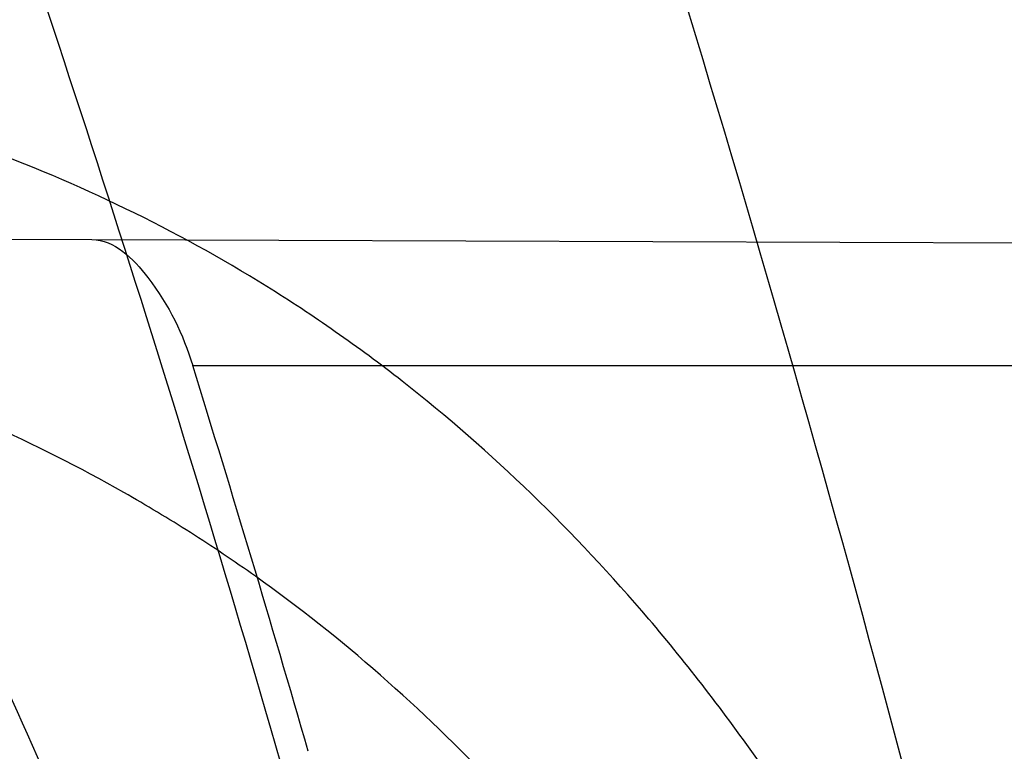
# Model space of a CAD drawing. Header units: millimetres. Extents: x 0 to 297, y 0 to 210.
# Tile 97 of 256: x 143.472 to 143.4924, y 93.5254 to 93.5405. Entities that reach past the tile are written whole.
import ezdxf

# ---------------------------------------------------------------- set-up
doc = ezdxf.new("R2010")
doc.units = ezdxf.units.MM
doc.header["$LTSCALE"] = 16.335
doc.layers.get('0').update_dxf_attribs({"linetype": 'CONTINUOUS'})
for name, color, linetype in [('01_GLOBAL', 7, 'CONTINUOUS'), ('INTFCLR_1', 7, 'CONTINUOUS'), ('INTFCLR_144815', 7, 'CONTINUOUS')]:
    doc.layers.add(name, color=color, linetype=linetype)

msp = doc.modelspace()

# ---------------------------------------------------------------- linework, layer by layer
at = {"color": 7, "linetype": 'Continuous'}
msp.add_circle((144.2368034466, 92.193132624), 3.04, dxfattribs=at)
at = {"color": 9, "linetype": 'Continuous'}
msp.add_arc((144.2368034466, 92.193132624), 3.001038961, 92.9674534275, 177.0325465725, dxfattribs=at)
at = {"layer": '01_GLOBAL', "color": 7, "linetype": 'Continuous'}
msp.add_circle((144.2368034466, 92.193132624), 3.08, dxfattribs=at)
at = {"layer": 'INTFCLR_1', "color": 6, "linetype": 'Continuous'}
msp.add_line((143.4103485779, 93.53619121), (143.4735235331, 93.5359706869), dxfattribs=at)
at = {"layer": 'INTFCLR_1', "color": 9, "linetype": 'Continuous'}
for p, q in [((143.4735235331, 93.5359706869), (143.543664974, 93.53572584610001)), ((143.4756137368, 93.5333562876), (143.5442669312, 93.5333562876))]:
    msp.add_line(p, q, dxfattribs=at)
at = {"layer": 'INTFCLR_1', "color": 6, "linetype": 'Continuous'}
for centre, radius, start, end in [((143.076579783, 93.4093562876), 0.4827613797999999, 270, 90.00000002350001), ((143.076579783, 93.4093562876), 0.4587930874, 270, 90.00000002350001), ((143.0759183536, 93.40935904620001), 0.4184874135, 16.0920984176, 17.2354244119)]:
    msp.add_arc(centre, radius, start, end, dxfattribs=at)
at = {"layer": 'INTFCLR_1', "color": 9, "linetype": 'Continuous'}
msp.add_arc((143.076579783, 93.4093562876), 0.417241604, 15.0858372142, 18.3537618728, dxfattribs=at)
for points, knots in [([(143.505791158, 93.2600745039), (143.5067409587, 93.2626590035), (143.5086022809, 93.26787776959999), (143.5121486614, 93.2784613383), (143.5179028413, 93.2974584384), (143.5232385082, 93.319755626), (143.5267617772, 93.3396835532), (143.5282429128, 93.3498591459), (143.5290073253, 93.35574456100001), (143.5307716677, 93.37052008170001), (143.5326049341, 93.3957667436), (143.5323109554, 93.4255533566), (143.5309256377, 93.444856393), (143.5300542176, 93.4537694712), (143.5294126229, 93.45969752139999), (143.5274302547, 93.4756973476), (143.5229291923, 93.50131752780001), (143.5164430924, 93.5263308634), (143.5118037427, 93.5411769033), (143.5100588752, 93.5464871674), (143.5074043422, 93.5543094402), (143.501415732, 93.57066310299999), (143.4910739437, 93.59466517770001), (143.4792964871, 93.6173411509), (143.4710860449, 93.6312983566), (143.4672487, 93.637511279), (143.4646994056, 93.64156113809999), (143.4578048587, 93.6522122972), (143.446251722, 93.6685591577), (143.4302039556, 93.688459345), (143.4166114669, 93.7033760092), (143.4071163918, 93.7129106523), (143.4018664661, 93.7179588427), (143.3945821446, 93.7247669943), (143.3843862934, 93.7336815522), (143.373349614, 93.7423309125), (143.3667450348, 93.7470278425), (143.3640805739, 93.74883137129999), (143.3625174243, 93.7498684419), (143.360134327, 93.7513983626), (143.3576340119, 93.7529030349), (143.3554317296, 93.7540584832), (143.3541938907, 93.75463331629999), (143.3532081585, 93.75498488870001), (143.3525262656, 93.7551440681), (143.3519536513, 93.75505755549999), (143.3518421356, 93.7545186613), (143.35211692, 93.75392300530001), (143.35259409, 93.7530975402), (143.3533650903, 93.7520584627), (143.354392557, 93.75079155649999), (143.3556852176, 93.7493056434), (143.3572290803, 93.7475999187), (143.358673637, 93.7460457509), (143.3599466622, 93.7446920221), (143.3621637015, 93.7423493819), (143.3658426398, 93.73850358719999), (143.3733257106, 93.73065133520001), (143.3814986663, 93.7218418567), (143.3889438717, 93.71342202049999), (143.3935459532, 93.708067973), (143.4009463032, 93.699278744), (143.4122758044, 93.6850353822), (143.4271285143, 93.6643128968), (143.4378788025, 93.6473958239), (143.4449171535, 93.6353542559), (143.4496927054, 93.62688497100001), (143.457931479, 93.6114260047), (143.4689344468, 93.588081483), (143.4765250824, 93.5686183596), (143.480055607, 93.5585271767)], [0, 0, 0, 0, 0.0103790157, 0.0208837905, 0.0420711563, 0.0851838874, 0.1071959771, 0.1183352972, 0.1239410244, 0.1295662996, 0.174425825, 0.2192336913, 0.2417180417, 0.247353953, 0.2529903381, 0.2641931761, 0.3081223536, 0.3509244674, 0.3614867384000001, 0.3667496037, 0.3719933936, 0.3926231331, 0.4323811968, 0.4704128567, 0.4888542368, 0.4934078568, 0.4979383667, 0.5068920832, 0.5412323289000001, 0.5733304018, 0.6031976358, 0.6172527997, 0.6240454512, 0.6306500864, 0.6548352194, 0.6750684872, 0.6834752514, 0.6853781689, 0.6871962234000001, 0.6905460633, 0.6960524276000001, 0.6981915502, 0.6999110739, 0.7012078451, 0.7020914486, 0.7026255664, 0.703100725, 0.7038824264, 0.7050749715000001, 0.7066970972, 0.7087489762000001, 0.7112252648, 0.7141188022, 0.7174211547, 0.7192230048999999, 0.7211233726, 0.7295789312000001, 0.7392839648, 0.7620096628, 0.7748693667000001, 0.7816473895, 0.7886214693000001, 0.8181786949, 0.8502212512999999, 0.8846823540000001, 0.8936821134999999, 0.9027944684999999, 0.9213301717, 0.9597016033, 1, 1, 1, 1]), ([(143.3574002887, 93.7533562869), (143.3579828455, 93.753356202), (143.360948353, 93.7521830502), (143.3643531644, 93.7501915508), (143.3676585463, 93.7481125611), (143.3692467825, 93.74707786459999), (143.3719545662, 93.74527944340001), (143.378664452, 93.7405994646), (143.3898825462, 93.7319854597), (143.4002548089, 93.7231045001), (143.4076654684, 93.7163228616), (143.4130031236, 93.71129788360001), (143.422653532, 93.7018115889), (143.4364709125, 93.68697153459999), (143.4527894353, 93.66717079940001), (143.4645442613, 93.65089855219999), (143.4715593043, 93.6402954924), (143.474151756, 93.63626614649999), (143.4780526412, 93.63008701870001), (143.4863962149, 93.616211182), (143.4983688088, 93.5936629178), (143.5088888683, 93.5697819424), (143.5149812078, 93.55350851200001), (143.5176807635, 93.5457272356), (143.5194547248, 93.5404463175), (143.524169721, 93.5256878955), (143.5307635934, 93.5008186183), (143.5353421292, 93.4753316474), (143.5373581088, 93.459416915), (143.5380104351, 93.45352171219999), (143.5388963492, 93.444658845), (143.5403047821, 93.42546452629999), (143.5406037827, 93.3958405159), (143.5387395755, 93.3707344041), (143.5369460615, 93.35604353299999), (143.5361688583, 93.3501906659), (143.5346627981, 93.3400704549), (143.5310794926, 93.320247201), (143.5256534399, 93.29807146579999), (143.5198047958, 93.2791850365), (143.5161994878, 93.2686605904), (143.5143072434, 93.26347094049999), (143.5133416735, 93.2609008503)], [0, 0, 0, 0, 0.0031306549, 0.0166311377, 0.0214593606, 0.0240790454, 0.0268205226, 0.0389267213, 0.0680356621, 0.1027866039, 0.1122691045, 0.1220183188, 0.1421809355, 0.1849822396, 0.2309158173, 0.2799873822, 0.2927706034, 0.2992370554, 0.3057353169, 0.3320403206, 0.3862319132, 0.4428084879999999, 0.4721383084, 0.4795908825, 0.487069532, 0.5020757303, 0.5628487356, 0.6251729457, 0.6410612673, 0.6490543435, 0.6570463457, 0.6889269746, 0.7524526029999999, 0.8160592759, 0.8240370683, 0.8319876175, 0.8477879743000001, 0.8790177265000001, 0.9402188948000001, 0.970317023, 0.9852457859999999, 1, 1, 1, 1]), ([(143.4782142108, 93.50819878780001), (143.4778432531, 93.5096205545), (143.4772516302, 93.51174120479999), (143.4763913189, 93.514540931), (143.4750599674, 93.518613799), (143.4728492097, 93.52448151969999), (143.4701809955, 93.5300898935), (143.4682125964, 93.5336103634), (143.4668805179, 93.5358474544), (143.4644747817, 93.5395185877), (143.4606652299, 93.5442955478), (143.456701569, 93.5479943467), (143.453888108, 93.55013812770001), (143.4519718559, 93.5514809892), (143.4484919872, 93.5536262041), (143.4431212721, 93.5561295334), (143.4379877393, 93.5577163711), (143.4344326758, 93.55855592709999), (143.4319715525, 93.5590694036), (143.4275405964, 93.5598310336), (143.420994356, 93.5605391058), (143.4142890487, 93.5608813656), (143.4094678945, 93.5609917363), (143.4066374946, 93.561024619), (143.4023062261, 93.5610470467), (143.3957460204, 93.5609864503), (143.3869266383, 93.56079886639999), (143.3810082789, 93.5606392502), (143.3780296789, 93.56055109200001)], [0, 0, 0, 0, 0.0346278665, 0.051871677, 0.0690216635, 0.135606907, 0.1994957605, 0.215141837, 0.2306514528, 0.2608466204, 0.3185308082, 0.3741944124, 0.3880448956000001, 0.4018755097, 0.4293241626, 0.4842905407, 0.5409817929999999, 0.5556132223, 0.5703744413, 0.6002237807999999, 0.6615312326, 0.7254044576, 0.7584008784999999, 0.7751754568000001, 0.7921112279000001, 0.8604747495, 0.9297738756, 1, 1, 1, 1]), ([(143.480055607, 93.5585271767), (143.4837259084, 93.5480364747), (143.4903909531, 93.5264789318), (143.4967360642, 93.4987698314), (143.4998687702, 93.480263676), (143.5011284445, 93.4715333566), (143.5019170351, 93.4656589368), (143.5038463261, 93.4494766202), (143.5057008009, 93.4227915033), (143.5054397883, 93.39601168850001), (143.5044671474, 93.37963975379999), (143.504022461, 93.3736652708), (143.5032714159, 93.3647734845), (143.5012002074, 93.34583974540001), (143.4963788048, 93.31729318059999), (143.49048443, 93.2935876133), (143.4864832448, 93.279982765), (143.4848602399, 93.2746477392), (143.4819377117, 93.26549629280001), (143.4757637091, 93.2478316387), (143.4658991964, 93.2237526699), (143.4557508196, 93.2030768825), (143.4492053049, 93.1910087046), (143.4468307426, 93.1867521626), (143.4433023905, 93.1805423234), (143.4357024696, 93.1677434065), (143.4236423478, 93.1493254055), (143.4088585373, 93.1292209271), (143.3981978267, 93.1161056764), (143.3920521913, 93.10890703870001), (143.3897353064, 93.10622028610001), (143.3858253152, 93.1017514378), (143.3786022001, 93.09371030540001), (143.3707422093, 93.0853343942), (143.3636495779, 93.0779186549), (143.3593994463, 93.0734576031), (143.3560255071, 93.0698150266), (143.3538487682, 93.0672934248), (143.3526496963, 93.0656994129), (143.3521523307, 93.0648535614), (143.3518509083, 93.0642467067), (143.3519780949, 93.06345700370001), (143.3536612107, 93.06380038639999), (143.3555127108, 93.06468782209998), (143.3588652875, 93.0665002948), (143.3620632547, 93.0685373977), (143.3646891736, 93.0702872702), (143.3663741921, 93.0714458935), (143.3692060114, 93.0734278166), (143.3737350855, 93.0767437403), (143.3800639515, 93.0816635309), (143.3895251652, 93.0894491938), (143.3979931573, 93.09704369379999), (143.4054028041, 93.1041496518), (143.4107134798, 93.1093907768), (143.4202844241, 93.1192590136), (143.4339256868, 93.13464747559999), (143.4499433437, 93.1551077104), (143.4614126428, 93.1718688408), (143.4682300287, 93.1827697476), (143.4707469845, 93.1869112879), (143.4745342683, 93.1932658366), (143.4826220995, 93.2075340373), (143.4941655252, 93.2306938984), (143.5021068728, 93.2500492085), (143.505791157, 93.2600745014)], [0, 0, 0, 0, 0.0419354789, 0.08505031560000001, 0.1071497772, 0.1127379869, 0.1183317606, 0.1295131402, 0.1742263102, 0.2191466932, 0.230445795, 0.2361065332, 0.241751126, 0.2641147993, 0.3079545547, 0.3508736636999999, 0.3561840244, 0.3614616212, 0.3719139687, 0.3924297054, 0.4320526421, 0.4700131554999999, 0.4792642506, 0.483852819, 0.4884035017, 0.5062126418, 0.5400088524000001, 0.5714206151, 0.6003317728, 0.6037560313, 0.6071340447, 0.6137178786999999, 0.6261602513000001, 0.6479155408, 0.6570536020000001, 0.6648783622, 0.6711643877, 0.6757843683, 0.6774462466, 0.6786751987, 0.6794900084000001, 0.6799813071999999, 0.6813020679, 0.6842478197, 0.6888651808, 0.6950795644, 0.6987591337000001, 0.70073729, 0.7027989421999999, 0.7117993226, 0.7219139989, 0.7330405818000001, 0.7580265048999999, 0.7648041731, 0.7717766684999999, 0.7861782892, 0.816667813, 0.8493175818, 0.8841610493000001, 0.8932352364, 0.8978283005, 0.9024468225, 0.9211469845, 0.9596997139, 1, 1, 1, 1]), ([(143.4760311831, 93.50755454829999), (143.4756628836, 93.5089095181), (143.4750755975, 93.5109302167), (143.4742230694, 93.5135972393), (143.4729040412, 93.5174808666), (143.4707156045, 93.52307824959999), (143.4680853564, 93.5284222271), (143.4661490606, 93.53177755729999), (143.464837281, 93.5339131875), (143.4624672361, 93.53742225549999), (143.4587207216, 93.541990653), (143.4548405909, 93.5455263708), (143.4520891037, 93.5475804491), (143.4502128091, 93.5488708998), (143.4468054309, 93.5509356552), (143.4415565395, 93.553353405), (143.4365468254, 93.5549008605), (143.433077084, 93.5557266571), (143.4306756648, 93.556235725), (143.4263533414, 93.5569946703), (143.419970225, 93.55772463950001), (143.4134314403, 93.5581088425), (143.4087303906, 93.55825840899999), (143.4059708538, 93.55831623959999), (143.401748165, 93.5583780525), (143.3953515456, 93.5583840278), (143.3867501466, 93.55829536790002), (143.3809773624, 93.55820441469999), (143.3780715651, 93.5581536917)], [0, 0, 0, 0, 0.0341067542, 0.0511005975, 0.068008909, 0.1337310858, 0.1969343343, 0.2124407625, 0.2278215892, 0.257805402, 0.3152480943, 0.3708921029, 0.3847695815, 0.3986396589, 0.4261925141, 0.481455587, 0.5385040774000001, 0.553232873, 0.5680896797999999, 0.5981246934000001, 0.6597952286, 0.7240152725, 0.7571801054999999, 0.774039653, 0.7910593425, 0.8597607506, 0.9294066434, 1, 1, 1, 1]), ([(143.3574002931, 93.0653562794), (143.3572429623, 93.0653562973), (143.3568577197, 93.0654322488), (143.3568775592, 93.06612476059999), (143.3572897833, 93.0668372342), (143.3580025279, 93.06789625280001), (143.3590890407, 93.0692141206), (143.3605161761, 93.0708335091), (143.3622809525, 93.072732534), (143.364262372, 93.0748061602), (143.366417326, 93.0770245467), (143.3695810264, 93.08025667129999), (143.3761156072, 93.0869122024), (143.384127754, 93.09523631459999), (143.391492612, 93.1032318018), (143.3954790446, 93.1076756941), (143.3978410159, 93.1103473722), (143.4041032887, 93.11750254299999), (143.4149655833, 93.130539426), (143.4300350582, 93.1505356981), (143.4423327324, 93.1688638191), (143.4500842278, 93.18160511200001), (143.4536819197, 93.18778553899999), (143.4561024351, 93.19202072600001), (143.4627716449, 93.20402316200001), (143.4731139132, 93.2245897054), (143.4831746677, 93.2485613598), (143.4894718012, 93.2661502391), (143.4924519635, 93.2752607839), (143.4941067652, 93.2805713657), (143.4981845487, 93.2941079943), (143.5041933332, 93.3176982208), (143.5091109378, 93.34612180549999), (143.5112232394, 93.3649740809), (143.5119890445, 93.3738262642), (143.5124424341, 93.37977367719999), (143.5134340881, 93.3960708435), (143.5137003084, 93.4227328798), (143.5118091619, 93.4492982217), (143.5098423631, 93.46540487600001), (143.5090383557, 93.47125249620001), (143.5077538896, 93.4799440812), (143.5045588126, 93.4983716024), (143.498087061, 93.52596105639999), (143.4912937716, 93.5474097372), (143.4875537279, 93.5578460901)], [0, 0, 0, 0, 0.0008731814, 0.0017184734, 0.0032338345, 0.0055641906, 0.008732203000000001, 0.0127298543, 0.0175349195, 0.0231216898, 0.028646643, 0.0346996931, 0.0482229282, 0.0804128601, 0.09881585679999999, 0.1085510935, 0.1135452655, 0.1186072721, 0.1613234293, 0.207686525, 0.2575125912, 0.2837456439, 0.2904463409, 0.297201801, 0.3108185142, 0.3666506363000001, 0.4248611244, 0.4549770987, 0.470314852, 0.4780577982, 0.4858479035, 0.548777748, 0.6130125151, 0.6457681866, 0.6540348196, 0.6623247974, 0.6788712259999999, 0.7446474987, 0.8101274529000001, 0.8265054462, 0.8346996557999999, 0.8428862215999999, 0.8752668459, 0.9384715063, 1, 1, 1, 1]), ([(143.4955718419, 93.5061593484), (143.4952436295, 93.50757029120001), (143.4944902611, 93.5103424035), (143.4933147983, 93.5137197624), (143.492241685, 93.51633003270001), (143.4911029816, 93.5188349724), (143.4895429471, 93.521802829), (143.4877777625, 93.5245821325), (143.4862617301, 93.5266464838), (143.4839807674, 93.5294659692), (143.4814054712, 93.5319780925), (143.4785838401, 93.5340669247), (143.4767003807, 93.5353104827), (143.4732882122, 93.53719276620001), (143.4696059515, 93.53852634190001), (143.4663573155, 93.5392990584), (143.4641216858, 93.53973304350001), (143.4600670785, 93.54025975), (143.4565390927, 93.5403406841), (143.4541697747, 93.5402756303)], [0, 0, 0, 0, 0.0736783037, 0.1459642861, 0.18172594, 0.2171910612, 0.2858878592, 0.3520712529, 0.3844359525, 0.4161009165, 0.5365327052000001, 0.5657771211, 0.5946184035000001, 0.6512644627, 0.7636610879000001, 0.7922337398, 0.8211066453, 0.8794481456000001, 1, 1, 1, 1]), ([(143.4921648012, 93.50535628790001), (143.4918383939, 93.5065974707), (143.4910923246, 93.50903759), (143.4899360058, 93.51200047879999), (143.4888853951, 93.51429095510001), (143.4877674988, 93.5164958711), (143.4862377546, 93.51910960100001), (143.484516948, 93.52154909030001), (143.4830420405, 93.5233613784), (143.4808053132, 93.52586173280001), (143.4782971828, 93.52807156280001), (143.475577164, 93.5299013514), (143.4737473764, 93.5310037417), (143.4704255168, 93.5326776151), (143.466872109, 93.5338583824), (143.4637402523, 93.5345556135), (143.4615790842, 93.5349476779), (143.4576633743, 93.53543759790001), (143.4542595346, 93.5355297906), (143.4519711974, 93.5354898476)], [0, 0, 0, 0, 0.0701429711, 0.1392985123, 0.1736599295, 0.2078369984, 0.2743812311, 0.3389829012, 0.370778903, 0.4020358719, 0.5223382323, 0.5518983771, 0.5811774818, 0.6390375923, 0.7549036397, 0.7844765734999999, 0.8144030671, 0.8749126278, 1, 1, 1, 1])]:
    msp.add_open_spline(points, degree=3, knots=knots, dxfattribs=at)
at = {"layer": 'INTFCLR_1', "color": 6, "linetype": 'Continuous'}
for points, knots in [([(143.391388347, 93.7533562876), (143.3904120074, 93.7533562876), (143.3921762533, 93.7499955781), (143.3936912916, 93.7481416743), (143.3961672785, 93.74488846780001), (143.3992225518, 93.74120886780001), (143.403128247, 93.736512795), (143.4076936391, 93.73105931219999), (143.4125904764, 93.7251278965), (143.4174256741, 93.7191674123), (143.4219266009, 93.7134900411), (143.4260587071, 93.708161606), (143.4298162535, 93.70320548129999), (143.4332121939, 93.6986295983), (143.4362702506, 93.6944235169), (143.4390204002, 93.69056916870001), (143.4414908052, 93.687044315), (143.44370074, 93.6838395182), (143.4456749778, 93.6809337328), (143.4474377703, 93.67830292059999), (143.4490168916, 93.6759165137), (143.4504211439, 93.6737705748), (143.4516679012, 93.67184551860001), (143.4527743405, 93.67012138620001), (143.4537663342, 93.6685626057), (143.4546489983, 93.6671650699), (143.4556772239, 93.66552631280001), (143.456672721, 93.66392530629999), (143.4576979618, 93.66226084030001), (143.4585721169, 93.66083168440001), (143.4595323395, 93.65924962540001), (143.4605887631, 93.6574940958), (143.4617562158, 93.65553545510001), (143.4630444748, 93.65335047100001), (143.464465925, 93.65090949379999), (143.4660286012, 93.6481892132), (143.4677482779, 93.64514958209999), (143.4696392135, 93.6417492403), (143.4717186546, 93.63793570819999), (143.4740086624, 93.6336424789), (143.4765248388, 93.62880536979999), (143.4792812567, 93.62335013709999), (143.4822951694, 93.61718591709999), (143.4855914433, 93.610185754), (143.4891913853, 93.6021966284), (143.4931140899, 93.59302320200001), (143.4973740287, 93.58243061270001), (143.5019825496, 93.5700832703), (143.5068772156, 93.55569758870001), (143.5117345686, 93.53967004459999), (143.5162134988, 93.5226760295), (143.5200746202, 93.5054858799), (143.5232856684, 93.4882487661), (143.5258459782, 93.471032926), (143.5277689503, 93.4538356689), (143.5290609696, 93.4366975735), (143.529733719, 93.4196019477), (143.5297948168, 93.4025757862), (143.5292510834, 93.38560341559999), (143.5281065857, 93.3686870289), (143.5263644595, 93.3518401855), (143.5240214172, 93.3350289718), (143.5210770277, 93.31827583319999), (143.5175167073, 93.30154440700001), (143.5133376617, 93.28485591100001), (143.5085942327, 93.268441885), (143.5035656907, 93.2530998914), (143.4986112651, 93.23947982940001), (143.4940105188, 93.2278474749), (143.4897809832, 93.2178519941), (143.485903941, 93.2091976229), (143.4823616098, 93.2016588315), (143.4791285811, 93.19505078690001), (143.4761817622, 93.1892359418), (143.4734988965, 93.1841024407), (143.4710647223, 93.1795662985), (143.4688610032, 93.1755541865), (143.466865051, 93.1719939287), (143.4650570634, 93.1688259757), (143.4634184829, 93.16599997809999), (143.461937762, 93.1634824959), (143.4606041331, 93.16124327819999), (143.4594032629, 93.15924877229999), (143.4583170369, 93.15746207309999), (143.457331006, 93.1558543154), (143.4564183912, 93.15437798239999), (143.4555069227, 93.15291457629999), (143.4545265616, 93.151352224), (143.4534184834, 93.14960100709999), (143.4521719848, 93.1476496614), (143.4507682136, 93.14547482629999), (143.4491853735, 93.14305109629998), (143.4474055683, 93.1403597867), (143.4454085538, 93.13738261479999), (143.4431685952, 93.1340952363), (143.4406602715, 93.13047449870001), (143.4378551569, 93.12649963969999), (143.4347311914, 93.1221597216), (143.4312583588, 93.1174362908), (143.4274059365, 93.11231294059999), (143.4231637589, 93.1068033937), (143.4185304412, 93.1009244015), (143.4135422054, 93.0947465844), (143.408452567, 93.0885653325), (143.4036878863, 93.08286772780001), (143.3995946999, 93.07795220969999), (143.3963986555, 93.0741115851), (143.3938021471, 93.0707181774), (143.3922373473, 93.06880673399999), (143.3903920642, 93.0653562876), (143.391388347, 93.0653562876)], [0, 0, 0, 0, 0.0038604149, 0.007501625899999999, 0.0124785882, 0.0188917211, 0.0268498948, 0.0364677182, 0.0470694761, 0.05724446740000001, 0.066818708, 0.0757144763, 0.0839053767, 0.0914099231, 0.0982451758, 0.1044667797, 0.1101313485, 0.11526428, 0.1198589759, 0.1240215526, 0.1277856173, 0.1311734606, 0.1341617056, 0.1368541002, 0.1392736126, 0.1414672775, 0.143389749, 0.1469230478, 0.1489215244, 0.1511192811, 0.1535471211, 0.1562389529, 0.1592204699, 0.1625628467, 0.1662680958, 0.1703891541, 0.1749670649, 0.1800767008, 0.1857729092, 0.1921414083, 0.199315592, 0.2073311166, 0.2163077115, 0.2264451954, 0.2379233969, 0.2509534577, 0.2658909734, 0.2830621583, 0.3030578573, 0.3259639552, 0.3492662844, 0.3725305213, 0.3956109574, 0.4185782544, 0.4413347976, 0.4640172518, 0.4865192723, 0.5089682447, 0.5313242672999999, 0.5536477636, 0.5759939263, 0.5982772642, 0.6207472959, 0.6432362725, 0.6658996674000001, 0.6887559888, 0.7107777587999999, 0.7297237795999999, 0.7460531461, 0.7602331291, 0.7726347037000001, 0.7835467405, 0.7931663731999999, 0.8017211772, 0.8093215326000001, 0.8160683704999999, 0.8220757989, 0.8274205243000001, 0.8322066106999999, 0.8364980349, 0.8403367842, 0.8437547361, 0.8468031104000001, 0.8495420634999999, 0.8520223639, 0.8542604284, 0.8564046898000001, 0.8588391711, 0.861553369, 0.8645986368, 0.8679945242, 0.8717882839, 0.8760445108, 0.8807522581, 0.8859628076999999, 0.8917731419, 0.8981681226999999, 0.9051985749, 0.9129160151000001, 0.9213486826, 0.9305434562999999, 0.9404096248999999, 0.9509435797, 0.9619432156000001, 0.9720502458, 0.9803711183, 0.9870628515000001, 0.9922716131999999, 0.9960607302, 1, 1, 1, 1]), ([(143.3913883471, 93.0653562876), (143.3925009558, 93.0653562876), (143.3944304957, 93.0666565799), (143.3973970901, 93.0684425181), (143.4007982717, 93.07091395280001), (143.4050037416, 93.07413406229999), (143.4100111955, 93.07824530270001), (143.4155298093, 93.08303751), (143.4211292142, 93.0881607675), (143.4264144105, 93.0932249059), (143.43125736, 93.0980502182), (143.4356657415, 93.10260404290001), (143.4396603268, 93.1068634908), (143.4432708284, 93.1108234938), (143.4465216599, 93.11448276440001), (143.4494397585, 93.1178438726), (143.4520627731, 93.1209293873), (143.4544121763, 93.1237459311), (143.456513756, 93.1263080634), (143.4583900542, 93.12863120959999), (143.4600695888, 93.13073982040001), (143.4615949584, 93.1326788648), (143.4630975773, 93.13461062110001), (143.4646983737, 93.1366936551), (143.4663978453, 93.1389353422), (143.4680793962, 93.14118497), (143.4697311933, 93.1434241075), (143.4714499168, 93.1457859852), (143.4733525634, 93.1484399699), (143.4754791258, 93.1514562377), (143.477855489, 93.15489250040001), (143.4805066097, 93.1588113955), (143.4834545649, 93.163277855), (143.4867221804, 93.1683718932), (143.4903444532, 93.1742054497), (143.4943554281, 93.18090734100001), (143.4987865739, 93.1886348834), (143.5036710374, 93.1975962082), (143.5090369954, 93.2080352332), (143.5149200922, 93.22031723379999), (143.5212054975, 93.234617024), (143.5274896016, 93.2504853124), (143.5333654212, 93.2672157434), (143.5385840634, 93.28417448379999), (143.543100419, 93.30119588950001), (143.5469295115, 93.31826170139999), (143.5500694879, 93.3352816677), (143.5525457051, 93.3523020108), (143.5543635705, 93.36925021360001), (143.5555404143, 93.3861532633), (143.5560867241, 93.4029944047), (143.5560112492, 93.4197765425), (143.5553196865, 93.436509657), (143.5540157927, 93.4531831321), (143.5520992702, 93.46980412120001), (143.5495685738, 93.4863701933), (143.5464237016, 93.5028559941), (143.5426520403, 93.51929845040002), (143.5382472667, 93.5356769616), (143.5331875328, 93.5520104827), (143.527486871, 93.5682159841), (143.5213730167, 93.5836821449), (143.515238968, 93.5976906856), (143.5094946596, 93.6097472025), (143.5042564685, 93.6200023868), (143.4994933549, 93.6288052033), (143.4951738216, 93.63640014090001), (143.4912628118, 93.642992), (143.4877284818, 93.6487368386), (143.4845342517, 93.6537660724), (143.4816534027, 93.65817529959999), (143.4790579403, 93.662051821), (143.4767281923, 93.6654573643), (143.4746357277, 93.668457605), (143.472765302, 93.67109499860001), (143.4710870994, 93.67342680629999), (143.46957943, 93.6754943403), (143.4681380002, 93.6774474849), (143.4666395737, 93.67945477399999), (143.4649885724, 93.68163852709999), (143.463288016, 93.68385659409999), (143.4615819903, 93.6860513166), (143.4598543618, 93.68824549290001), (143.4579581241, 93.69062033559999), (143.4558400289, 93.69323162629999), (143.4534675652, 93.6961063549), (143.4508179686, 93.6992567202), (143.447859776, 93.7026992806), (143.4445666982, 93.7064428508), (143.4409044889, 93.71049854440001), (143.4368464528, 93.7148646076), (143.4323696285, 93.7195302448), (143.4274456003, 93.7244775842), (143.4220754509, 93.7296631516), (143.4163486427, 93.7349445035), (143.410661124, 93.73991840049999), (143.4054543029, 93.74422210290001), (143.4010724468, 93.7475953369), (143.3975442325, 93.7501732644), (143.3944939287, 93.7520163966), (143.3925216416, 93.7533562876), (143.3913883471, 93.7533562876)], [0, 0, 0, 0, 0.0042187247, 0.0081401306, 0.0133978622, 0.0200459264, 0.0282638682, 0.0379443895, 0.0477615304, 0.05703690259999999, 0.0656973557, 0.0736821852, 0.0810680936, 0.0878383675, 0.0940009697, 0.0996271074, 0.1047154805, 0.1093563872, 0.1135342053, 0.1172803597, 0.1206792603, 0.1237557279, 0.1266349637, 0.1299589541, 0.1337168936, 0.1373013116, 0.1406085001, 0.1442672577, 0.148377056, 0.1529904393, 0.1582606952, 0.164218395, 0.1709303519, 0.1785521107, 0.1871652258, 0.1969659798, 0.2081658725, 0.2209392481, 0.2356613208, 0.2526660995, 0.2725685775, 0.2948769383, 0.3173640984, 0.3397873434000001, 0.3621386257, 0.3841211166, 0.4060891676, 0.4277469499, 0.4493218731, 0.470705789, 0.4919793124, 0.5131981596, 0.5343255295, 0.5554668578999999, 0.5765984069, 0.5977513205, 0.6189954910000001, 0.6402209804, 0.6617015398, 0.6832900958, 0.7050415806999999, 0.7268239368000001, 0.7463339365, 0.7630160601, 0.7774553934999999, 0.7899931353, 0.8009638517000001, 0.8105830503, 0.8190545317, 0.8265380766, 0.8331730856, 0.8390248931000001, 0.8442268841, 0.8488182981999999, 0.8528943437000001, 0.8564866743, 0.8597116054, 0.8625968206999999, 0.8656908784, 0.8692094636, 0.8729771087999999, 0.8762884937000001, 0.879749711, 0.8835661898, 0.8878115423, 0.8924986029, 0.8976989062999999, 0.9034198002, 0.9097088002, 0.9166034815, 0.9241390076, 0.9323094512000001, 0.9411199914, 0.9506041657, 0.9606137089, 0.9706541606, 0.9792553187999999, 0.9862062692, 0.9916647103, 0.9957028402, 1, 1, 1, 1]), ([(143.4735235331, 93.5359706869), (143.4739914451, 93.53596905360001), (143.4749402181, 93.53500829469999), (143.475411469, 93.5340082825), (143.4756137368, 93.5333562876)], [0, 0, 0, 0, 0.4066831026, 1, 1, 1, 1])]:
    msp.add_open_spline(points, degree=3, knots=knots, dxfattribs=at)
at = {"layer": 'INTFCLR_144815', "color": 6, "linetype": 'Continuous'}
for radius in [0.5104906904, 0.4864760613]:
    msp.add_circle((143.076579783, 93.4093562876), radius, dxfattribs=at)
for radius, start, end in [(0.7037433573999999, 313.9937911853, 154.5150993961), (0.6797433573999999, 312.9543589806, 154.5144414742), (0.6572577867, 282.2440355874, 71.2863570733), (0.5186031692, 308.490992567, 51.50900743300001)]:
    msp.add_arc((143.076579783, 93.4093562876), radius, start, end, dxfattribs=at)
at = {"layer": 'INTFCLR_144815', "color": 9, "linetype": 'Continuous'}
for centre, radius, start, end in [((143.076579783, 93.4093562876), 0.6528896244, 292.4997540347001, 54.0964566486), ((143.0765826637, 93.40935763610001), 0.5889741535, 292.4997540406, 54.09645665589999), ((143.076579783, 93.4093562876), 0.5151250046, 313.8592910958, 46.1407088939), ((143.0765797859, 93.4093562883), 0.5790372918, 311.2505121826, 12.701512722)]:
    msp.add_arc(centre, radius, start, end, dxfattribs=at)
at = {"layer": 'INTFCLR_144815', "color": 6, "linetype": 'Continuous'}
for points, knots in [([(143.559959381, 93.4093562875), (143.559959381, 93.4118703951), (143.5599220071, 93.41689924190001), (143.5597537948, 93.4244421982), (143.5594733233, 93.4319851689), (143.5590804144, 93.4395281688), (143.5585748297, 93.44707105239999), (143.5579562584, 93.45461378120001), (143.5572243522, 93.4621559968), (143.5563786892, 93.4696975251), (143.5554188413, 93.4772377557), (143.5543443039, 93.4847763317), (143.5531546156, 93.4923122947), (143.5518492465, 93.4998449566), (143.5504277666, 93.50737293), (143.5488896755, 93.51489518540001), (143.5472346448, 93.52240985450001), (143.5454623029, 93.5299153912), (143.5435725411, 93.5374092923), (143.5415652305, 93.54488940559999), (143.5394406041, 93.55235253), (143.5371989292, 93.5597957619), (143.5348409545, 93.56721505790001), (143.5323675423, 93.57460659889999), (143.529780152, 93.58196541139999), (143.5270804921, 93.58928656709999), (143.5242709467, 93.5965641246), (143.5213543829, 93.6037918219), (143.5183344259, 93.61096254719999), (143.5152154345, 93.61806858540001), (143.5120026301, 93.62510149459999), (143.5087022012, 93.6320520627), (143.505321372, 93.6389103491), (143.5018684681, 93.6456657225), (143.4983529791, 93.6523068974), (143.4947855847, 93.65882202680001), (143.4911781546, 93.66519881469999), (143.4875436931, 93.6714246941), (143.4838962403, 93.67748703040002), (143.4802507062, 93.68337338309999), (143.4766226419, 93.68907180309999), (143.473027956, 93.6945711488), (143.4694825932, 93.6998613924), (143.4660021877, 93.7049339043), (143.4626017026, 93.7097817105), (143.459295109, 93.71439965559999), (143.4560950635, 93.7187845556), (143.4530128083, 93.7229350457), (143.4500581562, 93.7268513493), (143.4472396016, 93.7305349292), (143.4445638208, 93.7339889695), (143.4420354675, 93.7372184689), (143.4396569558, 93.7402303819), (143.4374291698, 93.7430326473), (143.4353519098, 93.7456336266), (143.4334244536, 93.7480414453), (143.4316455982, 93.7502639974), (143.4300138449, 93.7523087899), (143.4285275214, 93.75418281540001), (143.4271849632, 93.7558925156), (143.4259844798, 93.7574434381), (143.4249241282, 93.7588419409), (143.4240021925, 93.7600902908), (143.4232155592, 93.7612022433), (143.422565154, 93.7621551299), (143.4220400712, 93.7630318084), (143.4215107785, 93.7638474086), (143.4211293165, 93.7653465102), (143.4216624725, 93.7653561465)], [0, 0, 0, 0, 0.0193232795, 0.0386507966, 0.0579870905, 0.0773359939, 0.09670230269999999, 0.1160891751, 0.1355014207, 0.154941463, 0.1744140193, 0.1939206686, 0.213465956, 0.2330500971, 0.2526769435, 0.2723457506, 0.2920596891, 0.3118161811, 0.3316171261, 0.3514582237, 0.3713396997, 0.3912550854, 0.4112023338, 0.4311723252, 0.4511600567, 0.471153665, 0.4911437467, 0.5111161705, 0.5310553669, 0.5509435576, 0.5707599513, 0.5904809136, 0.6100798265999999, 0.6295269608, 0.6487896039, 0.6678319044, 0.6866152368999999, 0.7050985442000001, 0.7232388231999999, 0.7409918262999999, 0.758313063, 0.7751587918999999, 0.7914870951, 0.8072590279, 0.8224396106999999, 0.8369988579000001, 0.8509122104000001, 0.8641615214, 0.8767332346, 0.8886179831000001, 0.8998102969, 0.9103147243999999, 0.9201416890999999, 0.9293075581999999, 0.9378296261, 0.9457257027, 0.9530130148, 0.9597096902, 0.9658325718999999, 0.9713969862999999, 0.9764171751, 0.9809076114, 0.9848822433, 0.9883555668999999, 0.9913411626, 0.9938520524, 0.9959015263, 1, 1, 1, 1]), ([(143.433067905, 93.05335642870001), (143.4328265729, 93.0533608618), (143.4324756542, 93.05418000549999), (143.4330197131, 93.0549083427), (143.4334366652, 93.0557926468), (143.4339703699, 93.0566454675), (143.4346161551, 93.0576462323), (143.4354019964, 93.05878669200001), (143.4363208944, 93.0600751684), (143.4373778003, 93.0615151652), (143.4385738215, 93.0631125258), (143.4399109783, 93.0648725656), (143.441391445, 93.0668020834), (143.4430186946, 93.0689099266), (143.4447956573, 93.07120496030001), (143.4467226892, 93.0736934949), (143.4487964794, 93.0763779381), (143.4510117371, 93.0792588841), (143.4533657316, 93.0823409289), (143.4558612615, 93.0856367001), (143.4585019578, 93.0891610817), (143.461284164, 93.0929204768), (143.4641988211, 93.0969147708), (143.4672349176, 93.10114163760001), (143.4703835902, 93.1056021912), (143.473633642, 93.1102946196), (143.4769725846, 93.1152153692), (143.4803867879, 93.12035908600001), (143.4838617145, 93.12571866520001), (143.4873822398, 93.131285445), (143.4909329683, 93.1370494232), (143.4944985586, 93.1429995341), (143.4980640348, 93.1491239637), (143.5016150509, 93.155410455), (143.5051380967, 93.1618465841), (143.508620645, 93.1684199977), (143.5120512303, 93.1751185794), (143.5154195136, 93.18193063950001), (143.5187162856, 93.18884502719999), (143.5219334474, 93.1958512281), (143.5250639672, 93.2029394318), (143.5281017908, 93.21010051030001), (143.5310417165, 93.21732590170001), (143.5338798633, 93.22460897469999), (143.5366072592, 93.2319283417), (143.5392210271, 93.2392754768), (143.5417223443, 93.24665218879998), (143.5441140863, 93.2540675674), (143.5463966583, 93.26152417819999), (143.5485670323, 93.2690127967), (143.5506238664, 93.27652910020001), (143.5525648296, 93.2840635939), (143.5543887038, 93.29160910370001), (143.5560958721, 93.29916427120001), (143.5576869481, 93.306728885), (143.5591625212, 93.3143029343), (143.5605229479, 93.32188557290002), (143.5617683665, 93.3294747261), (143.5628989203, 93.3370678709), (143.5639149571, 93.34466347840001), (143.5648169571, 93.352261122), (143.5656053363, 93.35986024), (143.5662804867, 93.3674604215), (143.5668427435, 93.3750611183), (143.5672924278, 93.38266226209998), (143.5676297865, 93.39026356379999), (143.5678550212, 93.3978650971), (143.5679682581, 93.4054666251), (143.5679695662, 93.4130682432), (143.567858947, 93.4206697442), (143.5676363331, 93.4282712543), (143.5673015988, 93.4358725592), (143.5668545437, 93.44347370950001), (143.5662949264, 93.4510743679), (143.5656224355, 93.45867440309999), (143.5648367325, 93.466273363), (143.5639374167, 93.4738709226), (143.5629240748, 93.4814664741), (143.5617962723, 93.4890592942), (143.5605535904, 93.4966483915), (143.5591956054, 93.50423272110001), (143.5577218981, 93.5118111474), (143.5561322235, 93.5193816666), (143.5544265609, 93.52694151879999), (143.5526049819, 93.5344880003), (143.5506674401, 93.5420191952), (143.5486137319, 93.5495338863), (143.5464439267, 93.5570299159), (143.5441586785, 93.56450343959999), (143.5417591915, 93.57194952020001), (143.5392470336, 93.579362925), (143.5366239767, 93.5867386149), (143.5338923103, 93.5940709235), (143.5310549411, 93.6013534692), (143.5281154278, 93.6085792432), (143.525078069, 93.6157405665), (143.5219479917, 93.6228290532), (143.5187312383, 93.6298355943), (143.5154348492, 93.6367503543), (143.512066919, 93.6435628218), (143.5086366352, 93.65026188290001), (143.5051543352, 93.6568358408), (143.5016314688, 93.6632725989), (143.4980805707, 93.66955978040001), (143.4945151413, 93.67568497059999), (143.4909495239, 93.6816359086), (143.4873986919, 93.6874007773), (143.4838779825, 93.6929685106), (143.480402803, 93.6983290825), (143.4769882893, 93.7034738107), (143.4736489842, 93.7083955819), (143.4703985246, 93.71308903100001), (143.4672493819, 93.7175506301), (143.464212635, 93.721778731), (143.4612978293, 93.72577350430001), (143.4585129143, 93.72953680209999), (143.4558642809, 93.73307192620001), (143.4533568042, 93.73638343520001), (143.450993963, 93.73947689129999), (143.4487779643, 93.74235864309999), (143.4467099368, 93.7450355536), (143.444790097, 93.7475147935), (143.4430178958, 93.7498036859), (143.4413922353, 93.7519094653), (143.4399116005, 93.7538391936), (143.4385741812, 93.7555995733), (143.4373781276, 93.7571969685), (143.4363211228, 93.75863709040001), (143.4354021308, 93.7599256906), (143.4346162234, 93.76106624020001), (143.4339704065, 93.7620670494), (143.4334366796, 93.7629199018), (143.4330197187, 93.7638042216), (143.4324756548, 93.76453256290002), (143.4328265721, 93.76535171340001), (143.433067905, 93.7653561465)], [0, 0, 0, 0, 0.0009310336, 0.002365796, 0.0034193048, 0.0047077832, 0.006237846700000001, 0.0080159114, 0.0100484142, 0.0123424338, 0.0149055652, 0.0177455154, 0.0208683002, 0.0242865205, 0.0280168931, 0.0320641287, 0.03642688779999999, 0.0411013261, 0.0460820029, 0.0513859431, 0.0570470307, 0.0630689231, 0.0694259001, 0.0761196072, 0.0831428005, 0.0904858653, 0.0981365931, 0.1060799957, 0.1142989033, 0.1227742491, 0.1314855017, 0.1404113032, 0.1495299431, 0.1588198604, 0.1682601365, 0.1778307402, 0.1875127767, 0.1972886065, 0.2071421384, 0.2170587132, 0.2270251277, 0.2370298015, 0.2470622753, 0.2571128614, 0.2671789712, 0.2771901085, 0.2871913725, 0.2972229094, 0.3072428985, 0.3172696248, 0.3272959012, 0.3372999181, 0.3472797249, 0.3572378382, 0.3671756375, 0.3770956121, 0.3870009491, 0.3968896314, 0.4067592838, 0.416611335, 0.4264476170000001, 0.4362699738, 0.4460792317, 0.4558777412, 0.465666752, 0.475448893, 0.4852256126, 0.4949995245, 0.5047720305, 0.5145458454, 0.5243224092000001, 0.5341044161, 0.5438932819, 0.5536914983, 0.5635002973, 0.5733219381, 0.5831577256, 0.5930094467, 0.6028783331, 0.6127653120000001, 0.6226711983, 0.6325970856, 0.6425436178, 0.6525082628, 0.6624891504, 0.6724871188, 0.6825027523, 0.6925369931, 0.7025869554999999, 0.7126463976, 0.7227116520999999, 0.7327783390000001, 0.742840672, 0.7528920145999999, 0.7629245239, 0.772929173, 0.7828957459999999, 0.7928124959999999, 0.8026662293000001, 0.8124423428, 0.8221246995, 0.8316958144, 0.8411366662, 0.8504272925, 0.8595467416, 0.8684734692, 0.8771857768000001, 0.8856622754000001, 0.8938824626, 0.9018271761, 0.9094792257, 0.9168237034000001, 0.923848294, 0.9305435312, 0.93690291, 0.9429227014, 0.9486018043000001, 0.9539413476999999, 0.9589446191, 0.9636165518, 0.9679634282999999, 0.9719924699, 0.9757115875, 0.9791292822, 0.9822538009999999, 0.9850935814, 0.9876568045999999, 0.9899510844, 0.9919838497, 0.9937619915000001, 0.9952921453, 0.9965806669, 0.997634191, 0.9990689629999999, 1, 1, 1, 1]), ([(143.3994670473, 93.7533562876), (143.399146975, 93.7533562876), (143.3990453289, 93.7521473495), (143.3998732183, 93.75119655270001), (143.4008762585, 93.749481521), (143.4024694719, 93.74744226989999), (143.4045267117, 93.7448049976), (143.4070952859, 93.7416644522), (143.4101750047, 93.73793095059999), (143.4137722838, 93.7335868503), (143.4179272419, 93.72853263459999), (143.4226335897, 93.7227254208), (143.4278792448, 93.7161112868), (143.4336355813, 93.70864659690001), (143.4398265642, 93.7003379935), (143.4463921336, 93.6911644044), (143.4532128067, 93.6811870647), (143.4601957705, 93.67043454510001), (143.4672140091, 93.65900154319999), (143.4741696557, 93.6469550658), (143.4809580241, 93.6343972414), (143.4875044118, 93.6214014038), (143.4937367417, 93.60806038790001), (143.4996120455, 93.59443039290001), (143.5050872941, 93.5805881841), (143.5101428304, 93.5665721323), (143.5147593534, 93.55243473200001), (143.5189273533, 93.5382124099), (143.5226468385, 93.523921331), (143.525909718, 93.5096138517), (143.5287290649, 93.495262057), (143.5310996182, 93.4809222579), (143.53303206, 93.4665632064), (143.5345263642, 93.45223022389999), (143.5355886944, 93.4379127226), (143.5362231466, 93.4236237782), (143.5363638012, 93.41410874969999), (143.5363638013, 93.40935628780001)], [0, 0, 0, 0, 0.0025344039, 0.005901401, 0.0109295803, 0.0177704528, 0.0265540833, 0.0373505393, 0.04991676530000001, 0.0648695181, 0.0820131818, 0.1017234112, 0.1240566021, 0.1488553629, 0.1763609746, 0.2060970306, 0.2381748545, 0.2720515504, 0.3076064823, 0.3443876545, 0.3821831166, 0.4206251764, 0.4595934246, 0.4987613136, 0.5381325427, 0.5774437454, 0.6167240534, 0.6558745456, 0.6947773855, 0.7336358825, 0.7720551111, 0.8105726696, 0.8487051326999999, 0.8867612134, 0.9246626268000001, 0.9623689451, 1, 1, 1, 1]), ([(143.4446760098, 93.7533562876), (143.4444338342, 93.7533562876), (143.4440805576, 93.75253066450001), (143.4445966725, 93.7517896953), (143.4449904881, 93.75088623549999), (143.4454977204, 93.7500149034), (143.4461122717, 93.74899220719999), (143.4468609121, 93.74782675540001), (143.4477365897, 93.7465104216), (143.4487436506, 93.7450401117), (143.4498827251, 93.7434103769), (143.4511555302, 93.7416160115), (143.4525633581, 93.7396511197), (143.4541073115, 93.73750968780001), (143.455788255, 93.73518529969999), (143.4576064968, 93.7326716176), (143.4595619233, 93.72996211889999), (143.4616535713, 93.7270506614), (143.4638797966, 93.723931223), (143.4662378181, 93.72059853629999), (143.4687238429, 93.7170479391), (143.4713327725, 93.713275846), (143.4740582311, 93.7092797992), (143.4768924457, 93.70505877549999), (143.4798262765, 93.700613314), (143.4828493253, 93.695945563), (143.4859500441, 93.6910593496), (143.4891159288, 93.6859601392), (143.492333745, 93.6806549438), (143.4955897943, 93.67515215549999), (143.4988701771, 93.6694613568), (143.5021610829, 93.6635930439), (143.5054490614, 93.6575583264), (143.5087212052, 93.6513687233), (143.5119653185, 93.64503593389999), (143.5151700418, 93.6385716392), (143.5183249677, 93.631987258), (143.5214206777, 93.6252938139), (143.5244487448, 93.61850183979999), (143.5274017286, 93.6116212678), (143.5302731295, 93.6046613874), (143.5330572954, 93.59763091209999), (143.5357494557, 93.59053772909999), (143.5383454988, 93.5833892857), (143.5408421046, 93.5761920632), (143.5432363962, 93.56895237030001), (143.5455261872, 93.5616754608), (143.547709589, 93.55436655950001), (143.5497852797, 93.5470298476), (143.551752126, 93.53966957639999), (143.5536094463, 93.5322889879), (143.5553566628, 93.5248914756), (143.5569935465, 93.5174794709), (143.5585198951, 93.51005568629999), (143.559935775, 93.50262189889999), (143.5612412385, 93.4951802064), (143.562436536, 93.48773178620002), (143.5635218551, 93.4802782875), (143.5644975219, 93.4728204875), (143.5653637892, 93.46535964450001), (143.5661210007, 93.4578961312), (143.5667694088, 93.45043090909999), (143.5673093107, 93.4429641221), (143.5677409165, 93.4354965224), (143.5680644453, 93.4280280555), (143.5682800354, 93.4205593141), (143.5683878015, 93.4130901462), (143.5683877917, 93.4056210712), (143.5682800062, 93.3981519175), (143.5680643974, 93.3906831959), (143.5677408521, 93.38321478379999), (143.5673092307, 93.3757472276), (143.5667693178, 93.3682805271), (143.5661208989, 93.3608153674), (143.5653636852, 93.3533519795), (143.5644974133, 93.34589121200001), (143.5635217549, 93.33843356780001), (143.5624364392, 93.3309801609), (143.5612411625, 93.32353192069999), (143.5599357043, 93.31609029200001), (143.5585198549, 93.30865668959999), (143.5569935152, 93.30123296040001), (143.555356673, 93.2938211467), (143.5536094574, 93.2864236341), (143.551752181, 93.2790432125), (143.5497853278, 93.2716829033), (143.5477096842, 93.26434634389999), (143.545526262, 93.2570373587), (143.5432365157, 93.2497605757), (143.540842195, 93.2425207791), (143.5383456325, 93.235323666), (143.5357495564, 93.2281751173), (143.5330574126, 93.22108196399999), (143.5302732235, 93.21405142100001), (143.5274018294, 93.20709154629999), (143.5244488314, 93.2002109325), (143.5214207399, 93.1934188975), (143.5183250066, 93.1867253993), (143.5151700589, 93.1801409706), (143.5119653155, 93.173676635), (143.5087211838, 93.16734381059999), (143.5054490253, 93.1611541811), (143.5021610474, 93.1551194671), (143.4988701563, 93.14925118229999), (143.4955897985, 93.14356042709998), (143.4923337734, 93.1380576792), (143.4891159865, 93.1327525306), (143.4859501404, 93.1276533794), (143.4828494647, 93.1227672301), (143.4798264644, 93.118099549), (143.4768926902, 93.1136541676), (143.4740585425, 93.1094332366), (143.4713331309, 93.1054372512), (143.4687242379, 93.1016652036), (143.4662382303, 93.09811462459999), (143.463880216, 93.09478194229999), (143.4616539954, 93.091662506), (143.4595623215, 93.08875100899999), (143.4576068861, 93.0860414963), (143.4557885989, 93.0835277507), (143.454107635, 93.0812033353), (143.4525636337, 93.07906183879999), (143.4511557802, 93.0770969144), (143.449882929, 93.0753024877), (143.4487438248, 93.0736727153), (143.4477367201, 93.0722023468), (143.4468610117, 93.0708859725), (143.4461123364, 93.06972047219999), (143.4454977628, 93.0686977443), (143.4449905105, 93.0678263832), (143.4445966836, 93.0669229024), (143.4440805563, 93.06618192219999), (143.4444338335, 93.0653562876), (143.4446760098, 93.0653562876)], [0, 0, 0, 0, 0.0009746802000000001, 0.0024840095, 0.0035885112, 0.0049370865, 0.0065361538, 0.0083919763, 0.0105107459, 0.0128992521, 0.015564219, 0.0185131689, 0.0217532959, 0.0252926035, 0.0291382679, 0.0332981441, 0.0377785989, 0.04258641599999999, 0.0477262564, 0.0532026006, 0.0590172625, 0.0651707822, 0.071661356, 0.0784844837, 0.0856331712, 0.0930977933, 0.1008661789, 0.1089237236, 0.1172537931, 0.1258380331, 0.1346568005, 0.1436896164, 0.1529158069, 0.1623149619, 0.1718668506, 0.1815521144, 0.1913525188, 0.2012510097, 0.2112318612, 0.2212807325, 0.231384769, 0.2415324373, 0.2517131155, 0.2619185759, 0.2721400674, 0.2823718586, 0.2926070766, 0.3028419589, 0.3130713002, 0.3232929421, 0.3335030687, 0.3437008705, 0.3538836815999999, 0.3640517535, 0.374203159, 0.3843390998, 0.3944585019, 0.404563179, 0.4146523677, 0.4247285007, 0.4347913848, 0.4448437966, 0.4548857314, 0.4649202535, 0.4749476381, 0.4849710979, 0.4949910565, 0.5050107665, 0.5150307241, 0.5250541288, 0.5350814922, 0.5451158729, 0.5551577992, 0.5652100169, 0.5752728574, 0.5853487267, 0.5954379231, 0.6055422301, 0.6156616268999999, 0.6257972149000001, 0.6359487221, 0.6461162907, 0.656299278, 0.6664966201, 0.6767070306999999, 0.6869281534, 0.6971578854, 0.7073922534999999, 0.7176279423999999, 0.7278592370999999, 0.7380811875, 0.7482862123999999, 0.758467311, 0.768614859, 0.7787188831, 0.7887678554, 0.7987487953, 0.8086473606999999, 0.8184478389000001, 0.8281331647, 0.8376851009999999, 0.8470843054, 0.8563105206, 0.8653432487, 0.874161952, 0.8827461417, 0.8910761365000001, 0.8991335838, 0.9069018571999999, 0.914366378, 0.9215149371, 0.9283378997, 0.9348283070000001, 0.9409818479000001, 0.9467964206, 0.9522727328, 0.9574126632, 0.9622204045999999, 0.9667010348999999, 0.970860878, 0.9747067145, 0.97824602, 0.9814863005, 0.9844352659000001, 0.9871003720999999, 0.9894889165, 0.9916078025, 0.9934636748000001, 0.9950628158, 0.9964114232, 0.9975159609, 0.9990253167, 1, 1, 1, 1]), ([(143.5694155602, 93.4093562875), (143.5694155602, 93.4120391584), (143.5693739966, 93.41740552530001), (143.5691869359, 93.4254544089), (143.5688750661, 93.4335026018), (143.5684382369, 93.4415496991), (143.5678762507, 93.44959515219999), (143.5671888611, 93.4576384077), (143.5663758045, 93.4656786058), (143.5654367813, 93.4737149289), (143.5643715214, 93.48174609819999), (143.5631797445, 93.4897708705), (143.5618612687, 93.49778737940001), (143.5604159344, 93.5057938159), (143.5588437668, 93.51378760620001), (143.5571448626, 93.5217662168), (143.5553196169, 93.52972619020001), (143.5533685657, 93.5376640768), (143.5512926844, 93.5455753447), (143.5490931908, 93.5534553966), (143.5467718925, 93.5612984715), (143.5443309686, 93.5690986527), (143.5417733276, 93.5768488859), (143.5391024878, 93.5845416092), (143.5363228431, 93.5921682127), (143.5334396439, 93.59971934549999), (143.5304591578, 93.6071847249), (143.5273887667, 93.6145531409), (143.5242370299, 93.62181253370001), (143.5210137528, 93.6289500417), (143.5177300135, 93.6359521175), (143.5143981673, 93.6428046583), (143.5110317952, 93.6494932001), (143.5076455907, 93.6560031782), (143.5042551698, 93.6623202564), (143.5008768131, 93.668430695), (143.4975271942, 93.6743216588), (143.4942230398, 93.6799815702), (143.4909807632, 93.68540043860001), (143.4878160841, 93.6905701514), (143.4847436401, 93.6954847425), (143.4817769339, 93.70014011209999), (143.4789282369, 93.704533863), (143.4762085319, 93.7086651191), (143.4736266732, 93.7125355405), (143.4711891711, 93.71614937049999), (143.4689002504, 93.7195131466), (143.4667626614, 93.7226344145), (143.4647780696, 93.72552114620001), (143.4629473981, 93.7281813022), (143.4612709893, 93.73062258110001), (143.4597487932, 93.73285245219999), (143.4583804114, 93.73487737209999), (143.4571653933, 93.7367049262), (143.4561024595, 93.7383370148), (143.455191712, 93.73979162), (143.4544278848, 93.74103628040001), (143.4536895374, 93.7424353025), (143.4530002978, 93.74340209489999), (143.4527707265, 93.7452018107), (143.4532213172, 93.7452096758)], [0, 0, 0, 0, 0.02225245, 0.0445093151, 0.0667750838, 0.0890537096, 0.1113496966, 0.1336661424, 0.1560071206, 0.1783746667, 0.2007723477, 0.2232005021, 0.2456615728, 0.2681539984, 0.2906786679, 0.3132316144, 0.3358115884, 0.3584115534, 0.3810274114, 0.4036483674, 0.4262663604, 0.4488666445, 0.4714362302, 0.493956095, 0.516405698, 0.5387611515, 0.5609948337, 0.5830754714, 0.6049679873, 0.6266337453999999, 0.648030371, 0.6691122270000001, 0.6898308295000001, 0.7101353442, 0.7299737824, 0.7492942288, 0.7680459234, 0.7861801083, 0.8036519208, 0.8204214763, 0.8364545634, 0.8517244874, 0.8662078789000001, 0.8798864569, 0.8927486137, 0.9047971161, 0.9160413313, 0.9264952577, 0.9361748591, 0.945097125, 0.9532791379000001, 0.9607380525, 0.9674902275, 0.9735510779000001, 0.9789355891, 0.9836595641, 0.9877384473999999, 0.9911880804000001, 0.9962621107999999, 1, 1, 1, 1]), ([(143.5930281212, 93.4093562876), (143.5930281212, 93.41445585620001), (143.5928685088, 93.4246604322), (143.5921514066, 93.4399623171), (143.5909537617, 93.45525945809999), (143.5892730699, 93.4705477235), (143.587105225, 93.48582139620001), (143.5844474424, 93.5010714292), (143.5812950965, 93.516284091), (143.5776467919, 93.5314417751), (143.5735011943, 93.5465205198), (143.568862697, 93.56149039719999), (143.5637381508, 93.57631228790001), (143.5581444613, 93.5909392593), (143.5521047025, 93.605312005), (143.5456576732, 93.6193635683), (143.5388523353, 93.63301231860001), (143.5317590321, 93.64616874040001), (143.5244638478, 93.6587348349), (143.5170689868, 93.67061022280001), (143.5096913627, 93.6817006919), (143.5024534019, 93.6919220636), (143.4954774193, 93.70121224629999), (143.4888706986, 93.709531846), (143.4827284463, 93.716874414), (143.4771157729, 93.7232530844), (143.4720785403, 93.7287062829), (143.4676404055, 93.7332778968), (143.463808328, 93.73703469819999), (143.4605811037, 93.7399962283), (143.4579441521, 93.7423083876), (143.4556445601, 93.7439609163), (143.4541253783, 93.7452254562), (143.4532213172, 93.7452096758)], [0, 0, 0, 0, 0.0408499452, 0.0817377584, 0.1226908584, 0.1637418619, 0.2049215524, 0.2462459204, 0.2877224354, 0.329349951, 0.3711123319, 0.4129705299, 0.4548685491, 0.4967167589, 0.5383929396, 0.579731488, 0.6205367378, 0.6605415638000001, 0.6994421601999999, 0.7369113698, 0.7725873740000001, 0.8061275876, 0.8372253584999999, 0.8656390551, 0.8912193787, 0.9139002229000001, 0.9336943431, 0.9506758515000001, 0.9649483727, 0.9766362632, 0.9858655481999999, 0.9927569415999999, 1, 1, 1, 1])]:
    msp.add_open_spline(points, degree=3, knots=knots, dxfattribs=at)
at = {"layer": 'INTFCLR_144815', "color": 9, "linetype": 'Continuous'}
for points, knots in [([(143.4681527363, 93.7641180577), (143.467949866, 93.7639459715), (143.4680849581, 93.7629240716), (143.4687941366, 93.76148634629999), (143.4701348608, 93.7590852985), (143.4731221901, 93.75447307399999), (143.4763663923, 93.74978322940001), (143.4795506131, 93.7452123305), (143.482172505, 93.7414530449), (143.487369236, 93.73397952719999), (143.4955074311, 93.7220297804), (143.502996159, 93.71045383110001), (143.5082746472, 93.70194926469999), (143.5120449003, 93.6957608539), (143.5188549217, 93.6842471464), (143.5285823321, 93.6666752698), (143.5379100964, 93.6480139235), (143.544268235, 93.63412782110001), (143.5479059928, 93.62578967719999), (143.5533981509, 93.6127673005), (143.5612157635, 93.5924576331), (143.5704436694, 93.56413026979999), (143.5770266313, 93.5393587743), (143.5809892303, 93.5213654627), (143.5830791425, 93.51076393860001), (143.5860246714, 93.4945471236), (143.5895629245, 93.4697785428), (143.5913564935, 93.4475615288), (143.5919137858, 93.43633368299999)], [0, 0, 0, 0, 0.0022439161, 0.0070120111, 0.0145616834, 0.0248857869, 0.0536624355, 0.0624935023, 0.07189207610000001, 0.0923184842, 0.1392770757, 0.19383471, 0.2085944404, 0.2237059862, 0.2549574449, 0.3214227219, 0.3930725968, 0.4308712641, 0.4502345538, 0.469804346, 0.5500822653, 0.6337070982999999, 0.7209882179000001, 0.7661541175, 0.7890968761, 0.8121288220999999, 0.9051772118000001, 1, 1, 1, 1]), ([(143.6000376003, 93.43614701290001), (143.599469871, 93.4472980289), (143.597647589, 93.4693649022), (143.5940534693, 93.49395972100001), (143.5910567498, 93.510060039), (143.5889357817, 93.52058862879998), (143.5849049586, 93.5384586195), (143.5782154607, 93.563060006), (143.5688301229, 93.59118316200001), (143.56089247, 93.6113427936), (143.5553103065, 93.624265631), (143.5516138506, 93.6325437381), (143.5451503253, 93.64633130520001), (143.5356684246, 93.66485602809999), (143.525783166, 93.6822900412), (143.5188646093, 93.693712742), (143.5150313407, 93.69985149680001), (143.5096663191, 93.7082923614), (143.5020500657, 93.7197751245), (143.493782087, 93.73162745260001), (143.4884987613, 93.7390367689), (143.4858323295, 93.74276383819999), (143.4825939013, 93.74729469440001), (143.4792947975, 93.7519428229), (143.4762519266, 93.7565101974), (143.4748859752, 93.75888969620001), (143.4741589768, 93.7603033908), (143.4740159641, 93.76132153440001), (143.4742174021, 93.7614892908)], [0, 0, 0, 0, 0.0945441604, 0.1873460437, 0.2103231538, 0.2332131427, 0.2782846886, 0.3654193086, 0.4489587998, 0.529211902, 0.5487834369, 0.5681546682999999, 0.6059759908, 0.6777110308, 0.7443035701, 0.7756315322, 0.7907861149, 0.80558492, 0.8603198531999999, 0.9074428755, 0.9279435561, 0.9373780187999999, 0.9462430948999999, 0.9751197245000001, 0.985468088, 0.9930239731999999, 0.9977802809, 1, 1, 1, 1])]:
    msp.add_open_spline(points, degree=3, knots=knots, dxfattribs=at)

doc.saveas('drawing.dxf')
